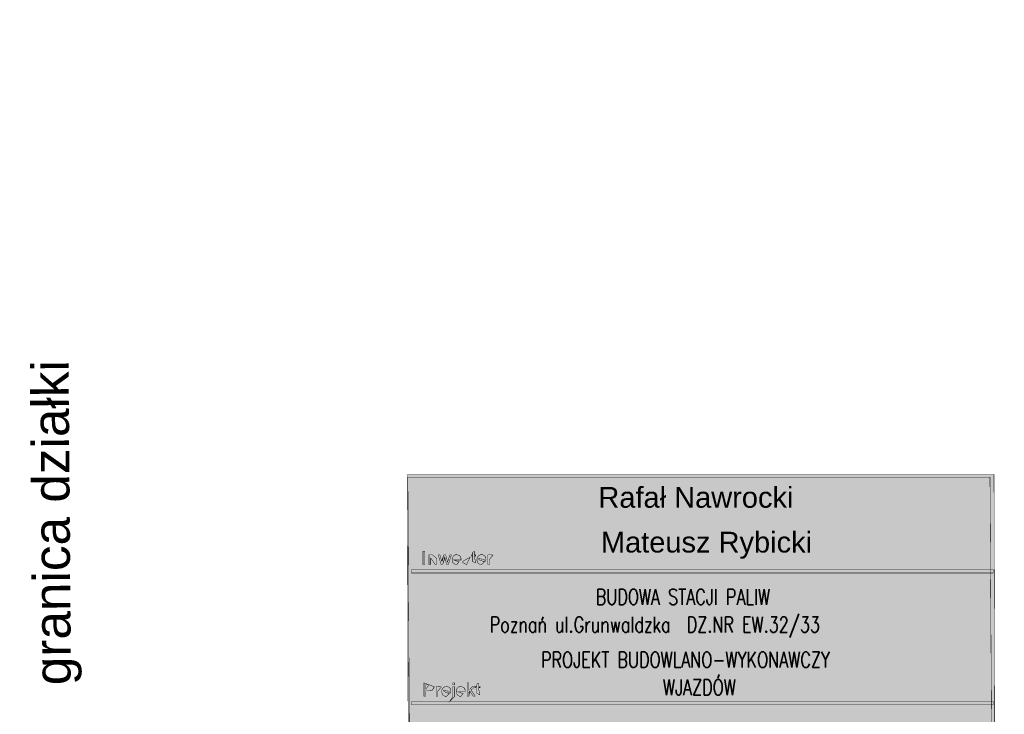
# Model space of a CAD drawing. Extents: x 8014 to 6635291, y -5609 to 5765892.
# Tile 138 of 158: x 6602129.8 to 6602135.83, y 5732590.15 to 5732594.4. Entities that reach past the tile are written whole.
import ezdxf
from ezdxf.enums import TextEntityAlignment as Align

# ---------------------------------------------------------------- set-up
doc = ezdxf.new("R2010")
doc.units = 0
doc.layers.get('0').update_dxf_attribs({"linetype": 'CONTINUOUS'})
for name, color, linetype in [('a_zieleń', 80, 'CONTINUOUS'), ('Budowlane - Opisy', 7, 'CONTINUOUS'), ('wjazd', 7, 'CONTINUOUS')]:
    doc.layers.add(name, color=color, linetype=linetype)
doc.layers.add('LSEC_____233', color=7, linetype='CONTINUOUS', lineweight=5)
doc.styles.add('ArialCE', font='arial.ttf')
doc.styles.add('ROMANS', font='romans.shx', dxfattribs={"width": 0.7})
doc.styles.add('Style-SWISSLT_1250', font='SWISSLT_1250.shx')

msp = doc.modelspace()

# ---------------------------------------------------------------- hatches: boundary and pattern name
at = {"layer": 'a_zieleń', "transparency": 33554687}
h = msp.add_hatch(dxfattribs=at)
h.set_pattern_fill('ANSI31', color=256, scale=2, angle=0.5415578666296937)
h.set_pattern_definition([(45.5415578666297, (6600987.53512271, 5732094.771343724), (-0.1784396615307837, 0.1750979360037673), [])])
edge = h.paths.add_edge_path()
edge.add_line((6601184.522925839, 5731785.715408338), (6601184.766921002, 5731785.473322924))
edge.add_line((6601184.766921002, 5731785.473322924), (6601208.79, 5731802.27))
edge.add_line((6601208.79, 5731802.27), (6601211.05, 5731814.48))
edge.add_line((6601211.05, 5731814.48), (6601142.150843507, 5731813.822858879))
edge.add_arc((6601143.69840858, 5731819.101553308), 5.500870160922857, 253.6603434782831, 270.5475106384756)
edge.add_line((6601143.750973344, 5731813.6009343), (6601191.033618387, 5731814.053326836))
edge.add_arc((6601191.121506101, 5731812.113382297), 1.941934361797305, 359.83740764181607, 92.59396805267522, ccw=False)
edge.add_line((6601193.063432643, 5731812.107871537), (6601193.07399525, 5731811.003901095))
edge.add_line((6601193.07399525, 5731811.003901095), (6601197.383252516, 5731811.044963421))
edge.add_line((6601197.383252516, 5731811.044963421), (6601197.425292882, 5731806.620725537))
edge.add_line((6601197.425292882, 5731806.620725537), (6601199.73158594, 5731806.642472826))
edge.add_line((6601199.73158594, 5731806.642472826), (6601199.802988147, 5731799.171269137))
edge.add_line((6601199.802988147, 5731799.171269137), (6601197.516155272, 5731797.164784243))
edge.add_line((6601197.516155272, 5731797.164784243), (6601194.215775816, 5731797.133052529))
edge.add_line((6601194.215775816, 5731797.133052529), (6601194.250820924, 5731793.47024802))
edge.add_arc((6601191.537576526, 5731793.658273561), 2.719751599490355, 281.08944697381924, 356.0357887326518, ccw=False)
edge.add_line((6601192.060696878, 5731790.989304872), (6601185.152182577, 5731786.155675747))
edge.add_arc((71774552.68679601, -87417922.68084788), 113685689.9179969, 124.9790439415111, 124.9790443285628)
h.paths.add_polyline_path([(6601204.905956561, 5731809.178180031), (6601202.576515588, 5731808.578882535), (6601203.741236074, 5731808.878531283)], flags=16)
at = {"layer": 'wjazd'}
h = msp.add_hatch(color=255, dxfattribs=at)
h.dxf.hatch_style = 1
h.paths.add_polyline_path([(6602132.178148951, 5732591.617468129), (6602135.769123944, 5732591.617468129), (6602135.779212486, 5732588.092883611), (6602132.188237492, 5732588.092883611)])

# ---------------------------------------------------------------- linework, layer by layer
at = {"linetype": 'Continuous', "const_width": 0.002730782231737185}
for points in [[(6602132.178148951, 5732591.617468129), (6602135.769123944, 5732591.617468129), (6602135.779212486, 5732588.092883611), (6602132.188237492, 5732588.092883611)], [(6602132.180922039, 5732591.601157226), (6602135.74458921, 5732591.601157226), (6602135.765558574, 5732588.106537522), (6602132.201891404, 5732588.106537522)], [(6602132.27390004, 5732591.066634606), (6602132.27390004, 5732591.148085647), (6602132.284672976, 5732591.148085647), (6602132.284672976, 5732591.066634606)], [(6602132.310219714, 5732591.066634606), (6602132.310219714, 5732591.125629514), (6602132.319207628, 5732591.125629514), (6602132.319207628, 5732591.117247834), (6602132.324189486, 5732591.122652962), (6602132.330447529, 5732591.125896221), (6602132.337982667, 5732591.126977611), (6602132.341446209, 5732591.12676279), (6602132.344712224, 5732591.126123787), (6602132.347784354, 5732591.125063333), (6602132.350523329, 5732591.123646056), (6602132.352752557, 5732591.121966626), (6602132.354478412, 5732591.120017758), (6602132.355821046, 5732591.117818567), (6602132.356859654, 5732591.115358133), (6602132.357606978, 5732591.112642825), (6602132.357911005, 5732591.11032166), (6602132.358095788, 5732591.1070784), (6602132.358158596, 5732591.102913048), (6602132.358158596, 5732591.066634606), (6602132.348145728, 5732591.066634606), (6602132.348145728, 5732591.102532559), (6602132.348018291, 5732591.106257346), (6602132.347634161, 5732591.109305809), (6602132.346988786, 5732591.111675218), (6602132.346009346, 5732591.113551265), (6602132.34462939, 5732591.115157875), (6602132.342852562, 5732591.116491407), (6602132.34075441, 5732591.117501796), (6602132.338430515, 5732591.11810894), (6602132.335875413, 5732591.118311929), (6602132.331809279, 5732591.117858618), (6602132.328133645, 5732591.116502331), (6602132.324837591, 5732591.114251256), (6602132.322265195, 5732591.110737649), (6602132.320724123, 5732591.105607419), (6602132.320210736, 5732591.098856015), (6602132.320210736, 5732591.066634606)], [(6602132.384384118, 5732591.066593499), (6602132.366330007, 5732591.125588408), (6602132.376665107, 5732591.125588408), (6602132.386054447, 5732591.091532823), (6602132.389541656, 5732591.078864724), (6602132.389984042, 5732591.080647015), (6602132.391002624, 5732591.084704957), (6602132.39259467, 5732591.091038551), (6602132.40198401, 5732591.125588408), (6602132.412261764, 5732591.125588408), (6602132.421099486, 5732591.091378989), (6602132.424056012, 5732591.080097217), (6602132.427432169, 5732591.091493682), (6602132.437537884, 5732591.125588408), (6602132.447267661, 5732591.125588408), (6602132.428814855, 5732591.066593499), (6602132.418444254, 5732591.066593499), (6602132.409054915, 5732591.101921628), (6602132.406761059, 5732591.111991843), (6602132.394834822, 5732591.066593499)], [(6602132.496042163, 5732591.085594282), (6602132.506377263, 5732591.084326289), (6602132.504285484, 5732591.078730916), (6602132.5012707, 5732591.074041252), (6602132.497332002, 5732591.070252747), (6602132.492509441, 5732591.067485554), (6602132.486877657, 5732591.065822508), (6602132.480434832, 5732591.065268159), (6602132.472402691, 5732591.066152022), (6602132.465561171, 5732591.068806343), (6602132.459918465, 5732591.073231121), (6602132.455700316, 5732591.079255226), (6602132.453173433, 5732591.086707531), (6602132.452331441, 5732591.095589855), (6602132.453184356, 5732591.104781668), (6602132.455740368, 5732591.112486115), (6602132.459993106, 5732591.118707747), (6602132.465614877, 5732591.123276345), (6602132.472243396, 5732591.126020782), (6602132.479886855, 5732591.126936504), (6602132.487293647, 5732591.126039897), (6602132.493735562, 5732591.123351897), (6602132.49920987, 5732591.118876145), (6602132.503382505, 5732591.112779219), (6602132.505886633, 5732591.105222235), (6602132.506721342, 5732591.096217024), (6602132.50671406, 5732591.095514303), (6602132.506694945, 5732591.094622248), (6602132.506663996, 5732591.093539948), (6602132.462666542, 5732591.093539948), (6602132.463520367, 5732591.087562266), (6602132.465355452, 5732591.082598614), (6602132.468168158, 5732591.078656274), (6602132.471732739, 5732591.07577894), (6602132.475838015, 5732591.074053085), (6602132.480492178, 5732591.073477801), (6602132.483976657, 5732591.073800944), (6602132.487106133, 5732591.074768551), (6602132.489881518, 5732591.076380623), (6602132.49229644, 5732591.078680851), (6602132.494348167, 5732591.081752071)], [(6602132.514949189, 5732591.084211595), (6602132.524830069, 5732591.085766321), (6602132.525713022, 5732591.082111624), (6602132.527262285, 5732591.079073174), (6602132.529474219, 5732591.076646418), (6602132.53233881, 5732591.074888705), (6602132.535885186, 5732591.073830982), (6602132.540114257, 5732591.073477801), (6602132.544311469, 5732591.073792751), (6602132.547719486, 5732591.07473032), (6602132.550334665, 5732591.076284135), (6602132.552187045, 5732591.078268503), (6602132.553302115, 5732591.080464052), (6602132.553675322, 5732591.082863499), (6602132.553345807, 5732591.084970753), (6602132.552358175, 5732591.086750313), (6602132.550715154, 5732591.088214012), (6602132.548667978, 5732591.089179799), (6602132.545259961, 5732591.090303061), (6602132.540493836, 5732591.091586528), (6602132.533915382, 5732591.093359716), (6602132.528828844, 5732591.094963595), (6602132.525245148, 5732591.096406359), (6602132.522643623, 5732591.097927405), (6602132.520491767, 5732591.099799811), (6602132.518798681, 5732591.102019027), (6602132.517579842, 5732591.104490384), (6602132.516844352, 5732591.10712559), (6602132.516597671, 5732591.109924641), (6602132.516800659, 5732591.112492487), (6602132.517407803, 5732591.114925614), (6602132.518418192, 5732591.117227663), (6602132.519764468, 5732591.119351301), (6602132.521404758, 5732591.121214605), (6602132.52333178, 5732591.122822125), (6602132.525075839, 5732591.123907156), (6602132.527194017, 5732591.124882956), (6602132.529685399, 5732591.125743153), (6602132.532440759, 5732591.126405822), (6602132.535322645, 5732591.126803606), (6602132.538332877, 5732591.126936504), (6602132.542770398, 5732591.126710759), (6602132.546832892, 5732591.126038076), (6602132.550524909, 5732591.124925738), (6602132.553724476, 5732591.123441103), (6602132.556308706, 5732591.121639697), (6602132.558280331, 5732591.11952152), (6602132.559774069, 5732591.116979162), (6602132.560917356, 5732591.11393434), (6602132.561712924, 5732591.110379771), (6602132.551947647, 5732591.109035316), (6602132.551213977, 5732591.111847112), (6602132.549925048, 5732591.114218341), (6602132.548080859, 5732591.116145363), (6602132.545659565, 5732591.117568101), (6602132.542648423, 5732591.118422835), (6602132.539053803, 5732591.118707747), (6602132.534900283, 5732591.118454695), (6602132.531625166, 5732591.117696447), (6602132.52923027, 5732591.116432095), (6602132.527585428, 5732591.114826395), (6602132.526598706, 5732591.113048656), (6602132.526270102, 5732591.111103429), (6602132.526409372, 5732591.109842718), (6602132.526821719, 5732591.108676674), (6602132.527503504, 5732591.107595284), (6602132.528472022, 5732591.106581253), (6602132.529746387, 5732591.105692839), (6602132.531333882, 5732591.104918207), (6602132.532984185, 5732591.104395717), (6602132.535928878, 5732591.103547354), (6602132.540171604, 5732591.102376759), (6602132.546531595, 5732591.100600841), (6602132.551461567, 5732591.099055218), (6602132.55496152, 5732591.097732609), (6602132.557567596, 5732591.096349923), (6602132.559766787, 5732591.09459494), (6602132.561562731, 5732591.092478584), (6602132.562889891, 5732591.090000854), (6602132.56368728, 5732591.087151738), (6602132.563953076, 5732591.083928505), (6602132.563625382, 5732591.080657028), (6602132.562647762, 5732591.077518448), (6602132.561032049, 5732591.074502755), (6602132.558794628, 5732591.071782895), (6602132.555987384, 5732591.069507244), (6602132.552610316, 5732591.067675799), (6602132.548787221, 5732591.066334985), (6602132.544640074, 5732591.065533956), (6602132.540171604, 5732591.065268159), (6602132.533103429, 5732591.065798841), (6602132.527257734, 5732591.067390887), (6602132.522629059, 5732591.070045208), (6602132.519095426, 5732591.073743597), (6602132.516535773, 5732591.07846603)], [(6602132.597668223, 5732591.075545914), (6602132.599109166, 5732591.066708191), (6602132.596398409, 5732591.066215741), (6602132.593880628, 5732591.065917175), (6602132.591562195, 5732591.065816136), (6602132.588197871, 5732591.066006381), (6602132.585381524, 5732591.066581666), (6602132.583104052, 5732591.067543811), (6602132.581309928, 5732591.068805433), (6602132.579906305, 5732591.070316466), (6602132.578893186, 5732591.072073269), (6602132.57821322, 5732591.07462746), (6602132.577801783, 5732591.078562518), (6602132.577664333, 5732591.083871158), (6602132.577664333, 5732591.117815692), (6602132.570324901, 5732591.117815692), (6602132.570324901, 5732591.125588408), (6602132.577664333, 5732591.125588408), (6602132.577664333, 5732591.140209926), (6602132.587619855, 5732591.146202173), (6602132.587619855, 5732591.125588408), (6602132.597668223, 5732591.125588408), (6602132.597668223, 5732591.117815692), (6602132.587619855, 5732591.117815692), (6602132.587619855, 5732591.08331863), (6602132.587676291, 5732591.080801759), (6602132.58784651, 5732591.078972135), (6602132.588132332, 5732591.077821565), (6602132.588561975, 5732591.077061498), (6602132.589135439, 5732591.076411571), (6602132.589856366, 5732591.075868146), (6602132.590765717, 5732591.075470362), (6602132.591904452, 5732591.075229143), (6602132.593271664, 5732591.075148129), (6602132.594503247, 5732591.075192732), (6602132.595967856, 5732591.07532472)], [(6602132.603717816, 5732591.096102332), (6602132.604730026, 5732591.10608243), (6602132.607769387, 5732591.114173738), (6602132.612838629, 5732591.120374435), (6602132.618274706, 5732591.124013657), (6602132.624458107, 5732591.126204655), (6602132.631387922, 5732591.126936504), (6602132.639008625, 5732591.126050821), (6602132.645642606, 5732591.123390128), (6602132.651280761, 5732591.118951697), (6602132.65557264, 5732591.112966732), (6602132.658142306, 5732591.10562821), (6602132.65899613, 5732591.096937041), (6602132.658617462, 5732591.089876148), (6602132.657480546, 5732591.083902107), (6602132.655584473, 5732591.079014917), (6602132.652962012, 5732591.074981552), (6602132.649648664, 5732591.071600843), (6602132.645647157, 5732591.068869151), (6602132.641157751, 5732591.066865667), (6602132.636407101, 5732591.065666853), (6602132.631387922, 5732591.065268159), (6602132.62366254, 5732591.066147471), (6602132.616986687, 5732591.068792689), (6602132.611362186, 5732591.073212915), (6602132.607112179, 5732591.079280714), (6602132.604565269, 5732591.086908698)], [(6602132.613995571, 5732591.096102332), (6602132.614546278, 5732591.089172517), (6602132.616196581, 5732591.083517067), (6602132.618944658, 5732591.07912961), (6602132.622529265, 5732591.075987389), (6602132.626678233, 5732591.07410497), (6602132.631387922, 5732591.073477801), (6602132.636077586, 5732591.074109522), (6602132.64021108, 5732591.076000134), (6602132.643787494, 5732591.079147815), (6602132.646524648, 5732591.083584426), (6602132.64816949, 5732591.089345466), (6602132.648718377, 5732591.096424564), (6602132.648167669, 5732591.103135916), (6602132.646513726, 5732591.108668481), (6602132.643751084, 5732591.113016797), (6602132.640166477, 5732591.116147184), (6602132.636045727, 5732591.118025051), (6602132.631387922, 5732591.118650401), (6602132.626678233, 5732591.118025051), (6602132.622529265, 5732591.116152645), (6602132.618944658, 5732591.113035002), (6602132.616196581, 5732591.10866302), (6602132.614546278, 5732591.103016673)], [(6602132.670621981, 5732591.066593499), (6602132.670621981, 5732591.125588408), (6602132.679609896, 5732591.125588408), (6602132.679609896, 5732591.11665784), (6602132.681847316, 5732591.120360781), (6602132.683970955, 5732591.123119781), (6602132.685981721, 5732591.124925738), (6602132.687985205, 5732591.126038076), (6602132.690124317, 5732591.126710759), (6602132.692392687, 5732591.126936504), (6602132.695782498, 5732591.126576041), (6602132.699205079, 5732591.125501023), (6602132.702671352, 5732591.123714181), (6602132.699219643, 5732591.114422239), (6602132.696785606, 5732591.115634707), (6602132.694344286, 5732591.116360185), (6602132.691898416, 5732591.116600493), (6602132.689779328, 5732591.11638021), (6602132.687815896, 5732591.115722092), (6602132.685999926, 5732591.114629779), (6602132.684425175, 5732591.113136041), (6602132.683189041, 5732591.111310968), (6602132.682283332, 5732591.109150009), (6602132.681353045, 5732591.10548894), (6602132.680797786, 5732591.101600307), (6602132.680613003, 5732591.097485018), (6602132.680613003, 5732591.066593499)], [(6602132.20337877, 5732591.014321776), (6602135.764505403, 5732591.014321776), (6602135.764505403, 5732591.035042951), (6602132.20337877, 5732591.035042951)], [(6602132.279876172, 5732590.259362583), (6602132.279876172, 5732590.340812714), (6602132.310599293, 5732590.340812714), (6602132.31557933, 5732590.34072533), (6602132.319707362, 5732590.340464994), (6602132.32298157, 5732590.340035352), (6602132.326768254, 5732590.339169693), (6602132.330124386, 5732590.33789806), (6602132.333051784, 5732590.33622227), (6602132.335572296, 5732590.334107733), (6602132.33774782, 5732590.331486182), (6602132.339573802, 5732590.32837036), (6602132.340947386, 5732590.324887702), (6602132.341767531, 5732590.321184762), (6602132.342039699, 5732590.317257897), (6602132.341306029, 5732590.310685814), (6602132.339106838, 5732590.304818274), (6602132.335442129, 5732590.299661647), (6602132.329840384, 5732590.295672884), (6602132.321874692, 5732590.293274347), (6602132.311545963, 5732590.292472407), (6602132.290649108, 5732590.292472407), (6602132.290649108, 5732590.259362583)], [(6602132.290649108, 5732590.302087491), (6602132.311718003, 5732590.302087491), (6602132.318006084, 5732590.302518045), (6602132.322950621, 5732590.303813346), (6602132.326547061, 5732590.305976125), (6602132.328980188, 5732590.308922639), (6602132.330440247, 5732590.312568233), (6602132.330926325, 5732590.31691655), (6602132.330641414, 5732590.320167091), (6602132.329783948, 5732590.323088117), (6602132.328349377, 5732590.325678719), (6602132.326444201, 5732590.327828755), (6602132.324176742, 5732590.329427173), (6602132.321540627, 5732590.330477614), (6602132.31921309, 5732590.330874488), (6602132.315865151, 5732590.331116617), (6602132.311488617, 5732590.33119763), (6602132.290649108, 5732590.33119763)], [(6602132.354385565, 5732590.259321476), (6602132.354385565, 5732590.318316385), (6602132.36337348, 5732590.318316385), (6602132.36337348, 5732590.309385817), (6602132.36560999, 5732590.313088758), (6602132.367734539, 5732590.315847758), (6602132.369745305, 5732590.317653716), (6602132.371748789, 5732590.318766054), (6602132.373886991, 5732590.319437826), (6602132.376156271, 5732590.319663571), (6602132.379545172, 5732590.319304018), (6602132.382968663, 5732590.31822809), (6602132.386434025, 5732590.316442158), (6602132.382983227, 5732590.307149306), (6602132.38054919, 5732590.308362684), (6602132.378107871, 5732590.309088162), (6602132.375662, 5732590.30932847), (6602132.373542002, 5732590.309108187), (6602132.37157857, 5732590.308450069), (6602132.3697626, 5732590.307357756), (6602132.368188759, 5732590.305864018), (6602132.366951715, 5732590.304038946), (6602132.366046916, 5732590.301877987), (6602132.365116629, 5732590.298216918), (6602132.36456137, 5732590.294328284), (6602132.364376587, 5732590.290212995), (6602132.364376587, 5732590.259321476)], [(6602132.388652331, 5732590.288829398), (6602132.389664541, 5732590.298809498), (6602132.392703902, 5732590.306901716), (6602132.397773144, 5732590.313102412), (6602132.403210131, 5732590.316741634), (6602132.409392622, 5732590.318931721), (6602132.416322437, 5732590.319663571), (6602132.42394405, 5732590.318777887), (6602132.43057712, 5732590.316118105), (6602132.436215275, 5732590.311679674), (6602132.440508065, 5732590.30569471), (6602132.443076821, 5732590.298356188), (6602132.443931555, 5732590.289665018), (6602132.443551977, 5732590.282604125), (6602132.442415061, 5732590.276630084), (6602132.440519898, 5732590.271742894), (6602132.437896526, 5732590.267709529), (6602132.434583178, 5732590.264328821), (6602132.430581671, 5732590.261597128), (6602132.426092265, 5732590.259592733), (6602132.421341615, 5732590.25839392), (6602132.416322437, 5732590.257995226), (6602132.408597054, 5732590.258875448), (6602132.401922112, 5732590.261520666), (6602132.3962967, 5732590.265940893), (6602132.392046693, 5732590.27200869), (6602132.389500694, 5732590.279636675)], [(6602132.442945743, 5732590.23643206), (6602132.444823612, 5732590.244929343), (6602132.446687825, 5732590.2444997), (6602132.448261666, 5732590.244239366), (6602132.449543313, 5732590.244151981), (6602132.451415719, 5732590.244378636), (6602132.452932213, 5732590.24505587), (6602132.454094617, 5732590.246180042), (6602132.454935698, 5732590.248208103), (6602132.455443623, 5732590.251592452), (6602132.455613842, 5732590.256325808), (6602132.455613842, 5732590.318316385), (6602132.465605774, 5732590.318316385), (6602132.465605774, 5732590.256096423), (6602132.465290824, 5732590.249572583), (6602132.464347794, 5732590.244518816), (6602132.462781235, 5732590.240926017), (6602132.459842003, 5732590.237842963), (6602132.455839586, 5732590.235989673), (6602132.450775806, 5732590.235371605), (6602132.448097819, 5732590.23549085), (6602132.445485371, 5732590.235844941)], [(6602132.455613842, 5732590.329163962), (6602132.455613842, 5732590.340771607), (6602132.465605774, 5732590.340771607), (6602132.465605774, 5732590.329163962)], [(6602132.521321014, 5732590.278322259), (6602132.531657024, 5732590.277053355), (6602132.529565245, 5732590.271458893), (6602132.526550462, 5732590.266769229), (6602132.522611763, 5732590.262980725), (6602132.517788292, 5732590.260213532), (6602132.512156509, 5732590.258550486), (6602132.505714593, 5732590.257995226), (6602132.497681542, 5732590.25888), (6602132.490840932, 5732590.261533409), (6602132.485197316, 5732590.265958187), (6602132.480980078, 5732590.271983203), (6602132.478452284, 5732590.279435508), (6602132.477611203, 5732590.288316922), (6602132.478464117, 5732590.297509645), (6602132.481020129, 5732590.305213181), (6602132.485272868, 5732590.311435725), (6602132.490894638, 5732590.316004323), (6602132.497523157, 5732590.318748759), (6602132.505165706, 5732590.319663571), (6602132.512572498, 5732590.318767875), (6602132.519015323, 5732590.316079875), (6602132.524489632, 5732590.311604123), (6602132.528661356, 5732590.305506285), (6602132.531165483, 5732590.297950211), (6602132.532001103, 5732590.288944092), (6602132.531993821, 5732590.288241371), (6602132.531973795, 5732590.287350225), (6602132.531943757, 5732590.286267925), (6602132.487946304, 5732590.286267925), (6602132.488800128, 5732590.280289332), (6602132.490634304, 5732590.275326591), (6602132.493447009, 5732590.271384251), (6602132.497011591, 5732590.268506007), (6602132.501117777, 5732590.266781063), (6602132.50577194, 5732590.266205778), (6602132.509256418, 5732590.26652801), (6602132.512385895, 5732590.267495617), (6602132.51516128, 5732590.2691086), (6602132.517576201, 5732590.271407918), (6602132.519627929, 5732590.274479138)], [(6602132.544267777, 5732590.259321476), (6602132.544267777, 5732590.340771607), (6602132.554280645, 5732590.340771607), (6602132.554280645, 5732590.294327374), (6602132.577947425, 5732590.318316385), (6602132.59088132, 5732590.318316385), (6602132.568332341, 5732590.296434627), (6602132.593174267, 5732590.259321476), (6602132.580828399, 5732590.259321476), (6602132.561336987, 5732590.289492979), (6602132.554280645, 5732590.282705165), (6602132.554280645, 5732590.259321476)], [(6602132.622947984, 5732590.268273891), (6602132.624388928, 5732590.259436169), (6602132.621678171, 5732590.258943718), (6602132.61916039, 5732590.258644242), (6602132.616841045, 5732590.258544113), (6602132.613476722, 5732590.258734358), (6602132.610661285, 5732590.259308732), (6602132.608383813, 5732590.260270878), (6602132.606589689, 5732590.261533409), (6602132.605186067, 5732590.263044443), (6602132.604172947, 5732590.264801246), (6602132.603492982, 5732590.267354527), (6602132.603081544, 5732590.271290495), (6602132.602944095, 5732590.276598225), (6602132.602944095, 5732590.310543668), (6602132.595604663, 5732590.310543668), (6602132.595604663, 5732590.318316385), (6602132.602944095, 5732590.318316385), (6602132.602944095, 5732590.332937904), (6602132.612899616, 5732590.33893015), (6602132.612899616, 5732590.318316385), (6602132.622947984, 5732590.318316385), (6602132.622947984, 5732590.310543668), (6602132.612899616, 5732590.310543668), (6602132.612899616, 5732590.276046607), (6602132.612956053, 5732590.273529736), (6602132.613126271, 5732590.271700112), (6602132.613412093, 5732590.270549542), (6602132.613840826, 5732590.269788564), (6602132.614414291, 5732590.269139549), (6602132.615135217, 5732590.268596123), (6602132.616045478, 5732590.268197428), (6602132.617184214, 5732590.26795712), (6602132.618550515, 5732590.267876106), (6602132.619783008, 5732590.267919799), (6602132.621247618, 5732590.268052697)], [(6602132.398930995, 5732590.288829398), (6602132.399480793, 5732590.281900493), (6602132.401131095, 5732590.276245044), (6602132.403880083, 5732590.271857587), (6602132.40746378, 5732590.268715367), (6602132.411612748, 5732590.266832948), (6602132.416322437, 5732590.266205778), (6602132.421012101, 5732590.266837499), (6602132.425145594, 5732590.268728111), (6602132.428722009, 5732590.271874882), (6602132.431459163, 5732590.276312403), (6602132.433104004, 5732590.282072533), (6602132.433652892, 5732590.289152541), (6602132.433103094, 5732590.295863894), (6602132.43144915, 5732590.301396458), (6602132.428686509, 5732590.305744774), (6602132.425100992, 5732590.30887425), (6602132.420980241, 5732590.310752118), (6602132.416322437, 5732590.311378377), (6602132.411612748, 5732590.310753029), (6602132.40746378, 5732590.308879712), (6602132.403880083, 5732590.305762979), (6602132.401131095, 5732590.301390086), (6602132.399480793, 5732590.295744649)], [(6602132.20337877, 5732590.206526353), (6602135.764505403, 5732590.206526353), (6602135.764505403, 5732590.227247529), (6602132.20337877, 5732590.227247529)]]:
    msp.add_lwpolyline(points, close=True, dxfattribs=at)
at = {"linetype": 'Continuous'}
for points in [[(6602132.20337877, 5732591.014321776), (6602135.764505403, 5732591.014321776), (6602132.20337877, 5732591.035042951), (6602135.764505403, 5732591.035042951)], [(6602132.20337877, 5732590.206526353), (6602135.764505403, 5732590.206526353), (6602132.20337877, 5732590.227247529), (6602135.764505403, 5732590.227247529)]]:
    msp.add_solid(points, dxfattribs=at)

# ---------------------------------------------------------------- texts
at = {"linetype": 'Continuous', "style": 'ArialCE'}
for s, p in [('Rafał Nawrocki', (6602133.34725926, 5732591.413851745, -0.007112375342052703)), ('Mateusz Rybicki', (6602133.362645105, 5732591.139343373, -0.007112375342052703))]:
    msp.add_text(s, height=0.1271139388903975, dxfattribs=at).set_placement(p)
at = {"layer": 'Budowlane - Opisy', "linetype": 'Continuous', "style": 'ROMANS', "width": 0.7500000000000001}
for s, p in [('BUDOWA STACJI PALIW ', (6602133.331178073, 5732590.81981027, 0.001439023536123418)), ('Poznań ul.Grunwaldzka  DZ.NR EW.32/33 ', (6602132.682075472, 5732590.650411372, 0.001439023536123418)), ('PROJEKT BUDOWLANO-WYKONAWCZY', (6602132.995946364, 5732590.434397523, 0.001439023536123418)), ('WJAZDÓW', (6602133.742623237, 5732590.265561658, 0.001439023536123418))]:
    msp.add_text(s, height=0.0957293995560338, dxfattribs=at).set_placement(p)
at = {"layer": 'LSEC_____233', "color": 7, "linetype": 'Continuous', "lineweight": -3, "style": 'Style-SWISSLT_1250'}
msp.add_text('granica działki', height=0.225, rotation=90.4154115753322, dxfattribs=at).set_placement((6602130.005605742, 5732590.326422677), align=Align.MIDDLE_LEFT)

doc.saveas('drawing.dxf')
